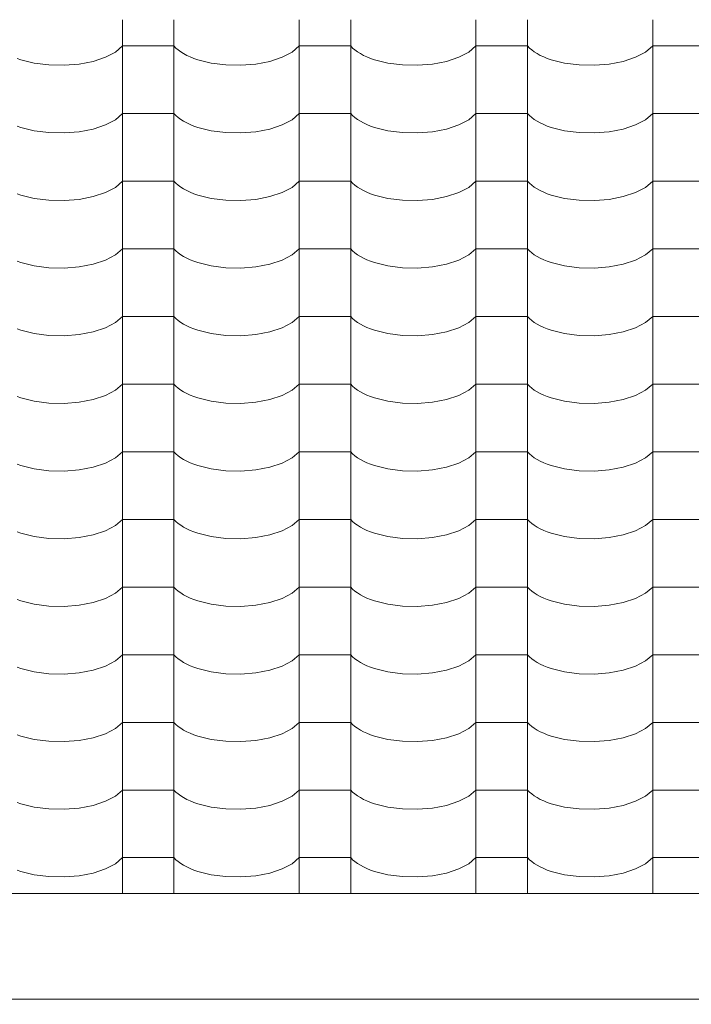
# Model space of a CAD drawing. Header units: millimetres. Extents: x -36478 to 31050, y -14815 to 11827.
# Tile 158 of 256: x -16828 to -16201, y 6985 to 7904. Entities that reach past the tile are written whole.
import ezdxf

# ---------------------------------------------------------------- set-up
doc = ezdxf.new("R2010")
doc.units = ezdxf.units.MM
doc.header["$MEASUREMENT"] = 0
doc.linetypes.add('Wipeout_Contour', pattern=[1000, 0, -1000])
doc.layers.add('Nové_Konstrukce - střechy a skořepiny', color=7, linetype='Continuous')
doc.layers.add('Nové_Výplně - Povrchové', color=7, linetype='Continuous')

# ---------------------------------------------------------------- blocks, each defined once
blk = doc.blocks.new('*X13')
at = {"layer": 'Nové_Výplně - Povrchové', "color": 21, "linetype": 'Continuous', "lineweight": 20, "true_color": 0xffaaaa}
for p, q in [((-16731.72, 7903.99), (-16731.72, 7841.11)), ((-16683.69, 7903.99), (-16683.69, 7841.11)), ((-16566.72, 7903.99), (-16566.72, 7841.11)), ((-16518.69, 7903.99), (-16518.69, 7841.11)), ((-16401.72, 7903.99), (-16401.72, 7841.11)), ((-16353.69, 7903.99), (-16353.69, 7841.11)), ((-16236.72, 7903.99), (-16236.72, 7841.11)), ((-16747.7, 7868.9), (-16738.39, 7873.77)), ((-16738.39, 7873.77), (-16731.72, 7879.46)), ((-16707.71, 7879.46), (-16731.72, 7879.46)), ((-16683.69, 7879.46), (-16707.71, 7879.46)), ((-16683.69, 7879.46), (-16681.86, 7877.56)), ((-16681.86, 7877.56), (-16679.74, 7875.73)), ((-16679.74, 7875.73), (-16677.34, 7873.98)), ((-16677.34, 7873.98), (-16674.65, 7872.3)), ((-16582.7, 7868.9), (-16573.39, 7873.77)), ((-16573.39, 7873.77), (-16566.72, 7879.46)), ((-16542.71, 7879.46), (-16566.72, 7879.46)), ((-16518.69, 7879.46), (-16542.71, 7879.46)), ((-16518.69, 7879.46), (-16516.86, 7877.56)), ((-16516.86, 7877.56), (-16514.74, 7875.73)), ((-16514.74, 7875.73), (-16512.34, 7873.98)), ((-16512.34, 7873.98), (-16509.65, 7872.3)), ((-16417.7, 7868.9), (-16408.39, 7873.77)), ((-16408.39, 7873.77), (-16401.72, 7879.46)), ((-16377.71, 7879.46), (-16401.72, 7879.46)), ((-16353.69, 7879.46), (-16377.71, 7879.46)), ((-16353.69, 7879.46), (-16351.86, 7877.56)), ((-16351.86, 7877.56), (-16349.74, 7875.73)), ((-16349.74, 7875.73), (-16347.34, 7873.98)), ((-16347.34, 7873.98), (-16344.65, 7872.3)), ((-16252.7, 7868.9), (-16243.39, 7873.77)), ((-16243.39, 7873.77), (-16236.72, 7879.46)), ((-16212.71, 7879.46), (-16236.72, 7879.46)), ((-16188.69, 7879.46), (-16212.71, 7879.46)), ((-16830.12, 7867.88), (-16826.5, 7866.62)), ((-16826.5, 7866.62), (-16814.05, 7863.52)), ((-16814.05, 7863.52), (-16800.39, 7861.77)), ((-16772.24, 7862.58), (-16759.18, 7865.11)), ((-16759.18, 7865.11), (-16747.7, 7868.9)), ((-16674.65, 7872.3), (-16671.71, 7870.73)), ((-16671.71, 7870.73), (-16668.53, 7869.25)), ((-16668.53, 7869.25), (-16665.12, 7867.88)), ((-16665.12, 7867.88), (-16661.5, 7866.62)), ((-16661.5, 7866.62), (-16649.05, 7863.52)), ((-16649.05, 7863.52), (-16635.39, 7861.77)), ((-16607.24, 7862.58), (-16594.18, 7865.11)), ((-16594.18, 7865.11), (-16582.7, 7868.9)), ((-16509.65, 7872.3), (-16506.71, 7870.73)), ((-16506.71, 7870.73), (-16503.53, 7869.25)), ((-16503.53, 7869.25), (-16500.12, 7867.88)), ((-16500.12, 7867.88), (-16496.5, 7866.62)), ((-16496.5, 7866.62), (-16484.05, 7863.52)), ((-16484.05, 7863.52), (-16470.39, 7861.77)), ((-16442.24, 7862.58), (-16429.18, 7865.11)), ((-16429.18, 7865.11), (-16417.7, 7868.9)), ((-16344.65, 7872.3), (-16341.71, 7870.73)), ((-16341.71, 7870.73), (-16338.53, 7869.25)), ((-16338.53, 7869.25), (-16335.12, 7867.88)), ((-16335.12, 7867.88), (-16331.5, 7866.62)), ((-16331.5, 7866.62), (-16319.05, 7863.52)), ((-16319.05, 7863.52), (-16305.39, 7861.77)), ((-16277.24, 7862.58), (-16264.18, 7865.11)), ((-16264.18, 7865.11), (-16252.7, 7868.9)), ((-16800.39, 7861.77), (-16786.21, 7861.45)), ((-16786.21, 7861.45), (-16772.24, 7862.58)), ((-16635.39, 7861.77), (-16621.21, 7861.45)), ((-16621.21, 7861.45), (-16607.24, 7862.58)), ((-16470.39, 7861.77), (-16456.21, 7861.45)), ((-16456.21, 7861.45), (-16442.24, 7862.58)), ((-16305.39, 7861.77), (-16291.21, 7861.45)), ((-16291.21, 7861.45), (-16277.24, 7862.58)), ((-16731.72, 7840.88), (-16731.72, 7778)), ((-16683.69, 7840.88), (-16683.69, 7778)), ((-16566.72, 7840.88), (-16566.72, 7778)), ((-16518.69, 7840.88), (-16518.69, 7778)), ((-16401.72, 7840.88), (-16401.72, 7778)), ((-16353.69, 7840.88), (-16353.69, 7778)), ((-16236.72, 7840.88), (-16236.72, 7778)), ((-16747.7, 7805.8), (-16738.39, 7810.66)), ((-16738.39, 7810.66), (-16731.72, 7816.35)), ((-16707.71, 7816.35), (-16731.72, 7816.35)), ((-16683.69, 7816.35), (-16707.71, 7816.35)), ((-16683.69, 7816.35), (-16681.86, 7814.46)), ((-16681.86, 7814.46), (-16679.74, 7812.63)), ((-16679.74, 7812.63), (-16677.34, 7810.87)), ((-16677.34, 7810.87), (-16674.65, 7809.2)), ((-16674.65, 7809.2), (-16671.71, 7807.62)), ((-16582.7, 7805.8), (-16573.39, 7810.66)), ((-16573.39, 7810.66), (-16566.72, 7816.35)), ((-16542.71, 7816.35), (-16566.72, 7816.35)), ((-16518.69, 7816.35), (-16542.71, 7816.35)), ((-16518.69, 7816.35), (-16516.86, 7814.46)), ((-16516.86, 7814.46), (-16514.74, 7812.63)), ((-16514.74, 7812.63), (-16512.34, 7810.87)), ((-16512.34, 7810.87), (-16509.65, 7809.2)), ((-16509.65, 7809.2), (-16506.71, 7807.62)), ((-16417.7, 7805.8), (-16408.39, 7810.66)), ((-16408.39, 7810.66), (-16401.72, 7816.35)), ((-16377.71, 7816.35), (-16401.72, 7816.35)), ((-16353.69, 7816.35), (-16377.71, 7816.35)), ((-16353.69, 7816.35), (-16351.86, 7814.46)), ((-16351.86, 7814.46), (-16349.74, 7812.63)), ((-16349.74, 7812.63), (-16347.34, 7810.87)), ((-16347.34, 7810.87), (-16344.65, 7809.2)), ((-16344.65, 7809.2), (-16341.71, 7807.62)), ((-16252.7, 7805.8), (-16243.39, 7810.66)), ((-16243.39, 7810.66), (-16236.72, 7816.35)), ((-16212.71, 7816.35), (-16236.72, 7816.35)), ((-16188.69, 7816.35), (-16212.71, 7816.35)), ((-16830.12, 7804.77), (-16826.5, 7803.52)), ((-16826.5, 7803.52), (-16814.05, 7800.42)), ((-16814.05, 7800.42), (-16800.39, 7798.66)), ((-16786.21, 7798.34), (-16772.24, 7799.47)), ((-16772.24, 7799.47), (-16759.18, 7802)), ((-16759.18, 7802), (-16747.7, 7805.8)), ((-16671.71, 7807.62), (-16668.53, 7806.14)), ((-16668.53, 7806.14), (-16665.12, 7804.77)), ((-16665.12, 7804.77), (-16661.5, 7803.52)), ((-16661.5, 7803.52), (-16649.05, 7800.42)), ((-16649.05, 7800.42), (-16635.39, 7798.66)), ((-16621.21, 7798.34), (-16607.24, 7799.47)), ((-16607.24, 7799.47), (-16594.18, 7802)), ((-16594.18, 7802), (-16582.7, 7805.8)), ((-16506.71, 7807.62), (-16503.53, 7806.14)), ((-16503.53, 7806.14), (-16500.12, 7804.77)), ((-16500.12, 7804.77), (-16496.5, 7803.52)), ((-16496.5, 7803.52), (-16484.05, 7800.42)), ((-16484.05, 7800.42), (-16470.39, 7798.66)), ((-16456.21, 7798.34), (-16442.24, 7799.47)), ((-16442.24, 7799.47), (-16429.18, 7802)), ((-16429.18, 7802), (-16417.7, 7805.8)), ((-16341.71, 7807.62), (-16338.53, 7806.14)), ((-16338.53, 7806.14), (-16335.12, 7804.77)), ((-16335.12, 7804.77), (-16331.5, 7803.52)), ((-16331.5, 7803.52), (-16319.05, 7800.42)), ((-16319.05, 7800.42), (-16305.39, 7798.66)), ((-16291.21, 7798.34), (-16277.24, 7799.47)), ((-16277.24, 7799.47), (-16264.18, 7802)), ((-16264.18, 7802), (-16252.7, 7805.8)), ((-16800.39, 7798.66), (-16786.21, 7798.34)), ((-16635.39, 7798.66), (-16621.21, 7798.34)), ((-16470.39, 7798.66), (-16456.21, 7798.34)), ((-16305.39, 7798.66), (-16291.21, 7798.34)), ((-16731.72, 7777.78), (-16731.72, 7714.9)), ((-16683.69, 7777.78), (-16683.69, 7714.9)), ((-16566.72, 7777.78), (-16566.72, 7714.9)), ((-16518.69, 7777.78), (-16518.69, 7714.9)), ((-16401.72, 7777.78), (-16401.72, 7714.9)), ((-16353.69, 7777.78), (-16353.69, 7714.9)), ((-16236.72, 7777.78), (-16236.72, 7714.9)), ((-16747.7, 7742.69), (-16738.39, 7747.56)), ((-16738.39, 7747.56), (-16731.72, 7753.25)), ((-16707.71, 7753.25), (-16731.72, 7753.25)), ((-16683.69, 7753.25), (-16707.71, 7753.25)), ((-16683.69, 7753.25), (-16681.86, 7751.35)), ((-16681.86, 7751.35), (-16679.74, 7749.52)), ((-16679.74, 7749.52), (-16677.34, 7747.77)), ((-16677.34, 7747.77), (-16674.65, 7746.09)), ((-16674.65, 7746.09), (-16671.71, 7744.52)), ((-16671.71, 7744.52), (-16668.53, 7743.04)), ((-16582.7, 7742.69), (-16573.39, 7747.56)), ((-16573.39, 7747.56), (-16566.72, 7753.25)), ((-16542.71, 7753.25), (-16566.72, 7753.25)), ((-16518.69, 7753.25), (-16542.71, 7753.25)), ((-16518.69, 7753.25), (-16516.86, 7751.35)), ((-16516.86, 7751.35), (-16514.74, 7749.52)), ((-16514.74, 7749.52), (-16512.34, 7747.77)), ((-16512.34, 7747.77), (-16509.65, 7746.09)), ((-16509.65, 7746.09), (-16506.71, 7744.52)), ((-16506.71, 7744.52), (-16503.53, 7743.04)), ((-16417.7, 7742.69), (-16408.39, 7747.56)), ((-16408.39, 7747.56), (-16401.72, 7753.25)), ((-16377.71, 7753.25), (-16401.72, 7753.25)), ((-16353.69, 7753.25), (-16377.71, 7753.25)), ((-16353.69, 7753.25), (-16351.86, 7751.35)), ((-16351.86, 7751.35), (-16349.74, 7749.52)), ((-16349.74, 7749.52), (-16347.34, 7747.77)), ((-16347.34, 7747.77), (-16344.65, 7746.09)), ((-16344.65, 7746.09), (-16341.71, 7744.52)), ((-16341.71, 7744.52), (-16338.53, 7743.04)), ((-16252.7, 7742.69), (-16243.39, 7747.56)), ((-16243.39, 7747.56), (-16236.72, 7753.25)), ((-16212.71, 7753.25), (-16236.72, 7753.25)), ((-16188.69, 7753.25), (-16212.71, 7753.25)), ((-16830.12, 7741.67), (-16826.5, 7740.41)), ((-16826.5, 7740.41), (-16814.05, 7737.31)), ((-16814.05, 7737.31), (-16800.39, 7735.56)), ((-16800.39, 7735.56), (-16786.21, 7735.24)), ((-16786.21, 7735.24), (-16772.24, 7736.37)), ((-16772.24, 7736.37), (-16759.18, 7738.9)), ((-16759.18, 7738.9), (-16747.7, 7742.69)), ((-16668.53, 7743.04), (-16665.12, 7741.67)), ((-16665.12, 7741.67), (-16661.5, 7740.41)), ((-16661.5, 7740.41), (-16649.05, 7737.31)), ((-16649.05, 7737.31), (-16635.39, 7735.56)), ((-16635.39, 7735.56), (-16621.21, 7735.24)), ((-16621.21, 7735.24), (-16607.24, 7736.37)), ((-16607.24, 7736.37), (-16594.18, 7738.9)), ((-16594.18, 7738.9), (-16582.7, 7742.69)), ((-16503.53, 7743.04), (-16500.12, 7741.67)), ((-16500.12, 7741.67), (-16496.5, 7740.41)), ((-16496.5, 7740.41), (-16484.05, 7737.31)), ((-16484.05, 7737.31), (-16470.39, 7735.56)), ((-16470.39, 7735.56), (-16456.21, 7735.24)), ((-16456.21, 7735.24), (-16442.24, 7736.37)), ((-16442.24, 7736.37), (-16429.18, 7738.9)), ((-16429.18, 7738.9), (-16417.7, 7742.69)), ((-16338.53, 7743.04), (-16335.12, 7741.67)), ((-16335.12, 7741.67), (-16331.5, 7740.41)), ((-16331.5, 7740.41), (-16319.05, 7737.31)), ((-16319.05, 7737.31), (-16305.39, 7735.56)), ((-16305.39, 7735.56), (-16291.21, 7735.24)), ((-16291.21, 7735.24), (-16277.24, 7736.37)), ((-16277.24, 7736.37), (-16264.18, 7738.9)), ((-16264.18, 7738.9), (-16252.7, 7742.69)), ((-16731.72, 7714.67), (-16731.72, 7651.79)), ((-16683.69, 7714.67), (-16683.69, 7651.79)), ((-16566.72, 7714.67), (-16566.72, 7651.79)), ((-16518.69, 7714.67), (-16518.69, 7651.79)), ((-16401.72, 7714.67), (-16401.72, 7651.79)), ((-16353.69, 7714.67), (-16353.69, 7651.79)), ((-16236.72, 7714.67), (-16236.72, 7651.79)), ((-16738.39, 7684.45), (-16731.72, 7690.14)), ((-16707.71, 7690.14), (-16731.72, 7690.14)), ((-16683.69, 7690.14), (-16707.71, 7690.14)), ((-16683.69, 7690.14), (-16681.86, 7688.25)), ((-16573.39, 7684.45), (-16566.72, 7690.14)), ((-16542.71, 7690.14), (-16566.72, 7690.14)), ((-16518.69, 7690.14), (-16542.71, 7690.14)), ((-16518.69, 7690.14), (-16516.86, 7688.25)), ((-16408.39, 7684.45), (-16401.72, 7690.14)), ((-16377.71, 7690.14), (-16401.72, 7690.14)), ((-16353.69, 7690.14), (-16377.71, 7690.14)), ((-16353.69, 7690.14), (-16351.86, 7688.25)), ((-16243.39, 7684.45), (-16236.72, 7690.14)), ((-16212.71, 7690.14), (-16236.72, 7690.14)), ((-16188.69, 7690.14), (-16212.71, 7690.14)), ((-16747.7, 7679.59), (-16738.39, 7684.45)), ((-16681.86, 7688.25), (-16679.74, 7686.42)), ((-16679.74, 7686.42), (-16677.34, 7684.66)), ((-16677.34, 7684.66), (-16674.65, 7682.99)), ((-16674.65, 7682.99), (-16671.71, 7681.41)), ((-16671.71, 7681.41), (-16668.53, 7679.93)), ((-16668.53, 7679.93), (-16665.12, 7678.56)), ((-16582.7, 7679.59), (-16573.39, 7684.45)), ((-16516.86, 7688.25), (-16514.74, 7686.42)), ((-16514.74, 7686.42), (-16512.34, 7684.66)), ((-16512.34, 7684.66), (-16509.65, 7682.99)), ((-16509.65, 7682.99), (-16506.71, 7681.41)), ((-16506.71, 7681.41), (-16503.53, 7679.93)), ((-16503.53, 7679.93), (-16500.12, 7678.56)), ((-16417.7, 7679.59), (-16408.39, 7684.45)), ((-16351.86, 7688.25), (-16349.74, 7686.42)), ((-16349.74, 7686.42), (-16347.34, 7684.66)), ((-16347.34, 7684.66), (-16344.65, 7682.99)), ((-16344.65, 7682.99), (-16341.71, 7681.41)), ((-16341.71, 7681.41), (-16338.53, 7679.93)), ((-16338.53, 7679.93), (-16335.12, 7678.56)), ((-16252.7, 7679.59), (-16243.39, 7684.45)), ((-16830.12, 7678.56), (-16826.5, 7677.31)), ((-16826.5, 7677.31), (-16814.05, 7674.21)), ((-16814.05, 7674.21), (-16800.39, 7672.45)), ((-16800.39, 7672.45), (-16786.21, 7672.13)), ((-16786.21, 7672.13), (-16772.24, 7673.27)), ((-16772.24, 7673.27), (-16759.18, 7675.79)), ((-16759.18, 7675.79), (-16747.7, 7679.59)), ((-16665.12, 7678.56), (-16661.5, 7677.31)), ((-16661.5, 7677.31), (-16649.05, 7674.21)), ((-16649.05, 7674.21), (-16635.39, 7672.45)), ((-16635.39, 7672.45), (-16621.21, 7672.13)), ((-16621.21, 7672.13), (-16607.24, 7673.27)), ((-16607.24, 7673.27), (-16594.18, 7675.79)), ((-16594.18, 7675.79), (-16582.7, 7679.59)), ((-16500.12, 7678.56), (-16496.5, 7677.31)), ((-16496.5, 7677.31), (-16484.05, 7674.21)), ((-16484.05, 7674.21), (-16470.39, 7672.45)), ((-16470.39, 7672.45), (-16456.21, 7672.13)), ((-16456.21, 7672.13), (-16442.24, 7673.27)), ((-16442.24, 7673.27), (-16429.18, 7675.79)), ((-16429.18, 7675.79), (-16417.7, 7679.59)), ((-16335.12, 7678.56), (-16331.5, 7677.31)), ((-16331.5, 7677.31), (-16319.05, 7674.21)), ((-16319.05, 7674.21), (-16305.39, 7672.45)), ((-16305.39, 7672.45), (-16291.21, 7672.13)), ((-16291.21, 7672.13), (-16277.24, 7673.27)), ((-16277.24, 7673.27), (-16264.18, 7675.79)), ((-16264.18, 7675.79), (-16252.7, 7679.59)), ((-16731.72, 7651.57), (-16731.72, 7588.69)), ((-16683.69, 7651.57), (-16683.69, 7588.69)), ((-16566.72, 7651.57), (-16566.72, 7588.69)), ((-16518.69, 7651.57), (-16518.69, 7588.69)), ((-16401.72, 7651.57), (-16401.72, 7588.69)), ((-16353.69, 7651.57), (-16353.69, 7588.69)), ((-16236.72, 7651.57), (-16236.72, 7588.69)), ((-16738.39, 7621.35), (-16731.72, 7627.04)), ((-16707.71, 7627.04), (-16731.72, 7627.04)), ((-16683.69, 7627.04), (-16707.71, 7627.04)), ((-16683.69, 7627.04), (-16681.86, 7625.14)), ((-16681.86, 7625.14), (-16679.74, 7623.31)), ((-16573.39, 7621.35), (-16566.72, 7627.04)), ((-16542.71, 7627.04), (-16566.72, 7627.04)), ((-16518.69, 7627.04), (-16542.71, 7627.04)), ((-16518.69, 7627.04), (-16516.86, 7625.14)), ((-16516.86, 7625.14), (-16514.74, 7623.31)), ((-16408.39, 7621.35), (-16401.72, 7627.04)), ((-16377.71, 7627.04), (-16401.72, 7627.04)), ((-16353.69, 7627.04), (-16377.71, 7627.04)), ((-16353.69, 7627.04), (-16351.86, 7625.14)), ((-16351.86, 7625.14), (-16349.74, 7623.31)), ((-16243.39, 7621.35), (-16236.72, 7627.04)), ((-16212.71, 7627.04), (-16236.72, 7627.04)), ((-16188.69, 7627.04), (-16212.71, 7627.04)), ((-16759.18, 7612.69), (-16747.7, 7616.48)), ((-16747.7, 7616.48), (-16738.39, 7621.35)), ((-16679.74, 7623.31), (-16677.34, 7621.56)), ((-16677.34, 7621.56), (-16674.65, 7619.89)), ((-16674.65, 7619.89), (-16671.71, 7618.31)), ((-16671.71, 7618.31), (-16668.53, 7616.83)), ((-16668.53, 7616.83), (-16665.12, 7615.46)), ((-16594.18, 7612.69), (-16582.7, 7616.48)), ((-16582.7, 7616.48), (-16573.39, 7621.35)), ((-16514.74, 7623.31), (-16512.34, 7621.56)), ((-16512.34, 7621.56), (-16509.65, 7619.89)), ((-16509.65, 7619.89), (-16506.71, 7618.31)), ((-16506.71, 7618.31), (-16503.53, 7616.83)), ((-16503.53, 7616.83), (-16500.12, 7615.46)), ((-16429.18, 7612.69), (-16417.7, 7616.48)), ((-16417.7, 7616.48), (-16408.39, 7621.35)), ((-16349.74, 7623.31), (-16347.34, 7621.56)), ((-16347.34, 7621.56), (-16344.65, 7619.89)), ((-16344.65, 7619.89), (-16341.71, 7618.31)), ((-16341.71, 7618.31), (-16338.53, 7616.83)), ((-16338.53, 7616.83), (-16335.12, 7615.46)), ((-16264.18, 7612.69), (-16252.7, 7616.48)), ((-16252.7, 7616.48), (-16243.39, 7621.35)), ((-16830.12, 7615.46), (-16826.5, 7614.2)), ((-16826.5, 7614.2), (-16814.05, 7611.1)), ((-16814.05, 7611.1), (-16800.39, 7609.35)), ((-16800.39, 7609.35), (-16786.21, 7609.03)), ((-16786.21, 7609.03), (-16772.24, 7610.16)), ((-16772.24, 7610.16), (-16759.18, 7612.69)), ((-16665.12, 7615.46), (-16661.5, 7614.2)), ((-16661.5, 7614.2), (-16649.05, 7611.1)), ((-16649.05, 7611.1), (-16635.39, 7609.35)), ((-16635.39, 7609.35), (-16621.21, 7609.03)), ((-16621.21, 7609.03), (-16607.24, 7610.16)), ((-16607.24, 7610.16), (-16594.18, 7612.69)), ((-16500.12, 7615.46), (-16496.5, 7614.2)), ((-16496.5, 7614.2), (-16484.05, 7611.1)), ((-16484.05, 7611.1), (-16470.39, 7609.35)), ((-16470.39, 7609.35), (-16456.21, 7609.03)), ((-16456.21, 7609.03), (-16442.24, 7610.16)), ((-16442.24, 7610.16), (-16429.18, 7612.69)), ((-16335.12, 7615.46), (-16331.5, 7614.2)), ((-16331.5, 7614.2), (-16319.05, 7611.1)), ((-16319.05, 7611.1), (-16305.39, 7609.35)), ((-16305.39, 7609.35), (-16291.21, 7609.03)), ((-16291.21, 7609.03), (-16277.24, 7610.16)), ((-16277.24, 7610.16), (-16264.18, 7612.69)), ((-16731.72, 7588.46), (-16731.72, 7525.59)), ((-16683.69, 7588.46), (-16683.69, 7525.59)), ((-16566.72, 7588.46), (-16566.72, 7525.59)), ((-16518.69, 7588.46), (-16518.69, 7525.59)), ((-16401.72, 7588.46), (-16401.72, 7525.59)), ((-16353.69, 7588.46), (-16353.69, 7525.59)), ((-16236.72, 7588.46), (-16236.72, 7525.59)), ((-16738.39, 7558.24), (-16731.72, 7563.93)), ((-16707.71, 7563.93), (-16731.72, 7563.93)), ((-16683.69, 7563.93), (-16707.71, 7563.93)), ((-16683.69, 7563.93), (-16681.86, 7562.04)), ((-16681.86, 7562.04), (-16679.74, 7560.21)), ((-16573.39, 7558.24), (-16566.72, 7563.93)), ((-16542.71, 7563.93), (-16566.72, 7563.93)), ((-16518.69, 7563.93), (-16542.71, 7563.93)), ((-16518.69, 7563.93), (-16516.86, 7562.04)), ((-16516.86, 7562.04), (-16514.74, 7560.21)), ((-16408.39, 7558.24), (-16401.72, 7563.93)), ((-16377.71, 7563.93), (-16401.72, 7563.93)), ((-16353.69, 7563.93), (-16377.71, 7563.93)), ((-16353.69, 7563.93), (-16351.86, 7562.04)), ((-16351.86, 7562.04), (-16349.74, 7560.21)), ((-16243.39, 7558.24), (-16236.72, 7563.93)), ((-16212.71, 7563.93), (-16236.72, 7563.93)), ((-16188.69, 7563.93), (-16212.71, 7563.93)), ((-16830.12, 7552.35), (-16826.5, 7551.1)), ((-16759.18, 7549.58), (-16747.7, 7553.38)), ((-16747.7, 7553.38), (-16738.39, 7558.24)), ((-16679.74, 7560.21), (-16677.34, 7558.45)), ((-16677.34, 7558.45), (-16674.65, 7556.78)), ((-16674.65, 7556.78), (-16671.71, 7555.2)), ((-16671.71, 7555.2), (-16668.53, 7553.72)), ((-16668.53, 7553.72), (-16665.12, 7552.35)), ((-16665.12, 7552.35), (-16661.5, 7551.1)), ((-16594.18, 7549.58), (-16582.7, 7553.38)), ((-16582.7, 7553.38), (-16573.39, 7558.24)), ((-16514.74, 7560.21), (-16512.34, 7558.45)), ((-16512.34, 7558.45), (-16509.65, 7556.78)), ((-16509.65, 7556.78), (-16506.71, 7555.2)), ((-16506.71, 7555.2), (-16503.53, 7553.72)), ((-16503.53, 7553.72), (-16500.12, 7552.35)), ((-16500.12, 7552.35), (-16496.5, 7551.1)), ((-16429.18, 7549.58), (-16417.7, 7553.38)), ((-16417.7, 7553.38), (-16408.39, 7558.24)), ((-16349.74, 7560.21), (-16347.34, 7558.45)), ((-16347.34, 7558.45), (-16344.65, 7556.78)), ((-16344.65, 7556.78), (-16341.71, 7555.2)), ((-16341.71, 7555.2), (-16338.53, 7553.72)), ((-16338.53, 7553.72), (-16335.12, 7552.35)), ((-16335.12, 7552.35), (-16331.5, 7551.1)), ((-16264.18, 7549.58), (-16252.7, 7553.38)), ((-16252.7, 7553.38), (-16243.39, 7558.24)), ((-16826.5, 7551.1), (-16814.05, 7548)), ((-16814.05, 7548), (-16800.39, 7546.24)), ((-16800.39, 7546.24), (-16786.21, 7545.92)), ((-16786.21, 7545.92), (-16772.24, 7547.06)), ((-16772.24, 7547.06), (-16759.18, 7549.58)), ((-16661.5, 7551.1), (-16649.05, 7548)), ((-16649.05, 7548), (-16635.39, 7546.24)), ((-16635.39, 7546.24), (-16621.21, 7545.92)), ((-16621.21, 7545.92), (-16607.24, 7547.06)), ((-16607.24, 7547.06), (-16594.18, 7549.58)), ((-16496.5, 7551.1), (-16484.05, 7548)), ((-16484.05, 7548), (-16470.39, 7546.24)), ((-16470.39, 7546.24), (-16456.21, 7545.92)), ((-16456.21, 7545.92), (-16442.24, 7547.06)), ((-16442.24, 7547.06), (-16429.18, 7549.58)), ((-16331.5, 7551.1), (-16319.05, 7548)), ((-16319.05, 7548), (-16305.39, 7546.24)), ((-16305.39, 7546.24), (-16291.21, 7545.92)), ((-16291.21, 7545.92), (-16277.24, 7547.06)), ((-16277.24, 7547.06), (-16264.18, 7549.58)), ((-16731.72, 7525.36), (-16731.72, 7462.48)), ((-16683.69, 7525.36), (-16683.69, 7462.48)), ((-16566.72, 7525.36), (-16566.72, 7462.48)), ((-16518.69, 7525.36), (-16518.69, 7462.48)), ((-16401.72, 7525.36), (-16401.72, 7462.48)), ((-16353.69, 7525.36), (-16353.69, 7462.48)), ((-16236.72, 7525.36), (-16236.72, 7462.48)), ((-16738.39, 7495.14), (-16731.72, 7500.83)), ((-16707.71, 7500.83), (-16731.72, 7500.83)), ((-16683.69, 7500.83), (-16707.71, 7500.83)), ((-16683.69, 7500.83), (-16681.86, 7498.93)), ((-16681.86, 7498.93), (-16679.74, 7497.1)), ((-16679.74, 7497.1), (-16677.34, 7495.35)), ((-16573.39, 7495.14), (-16566.72, 7500.83)), ((-16542.71, 7500.83), (-16566.72, 7500.83)), ((-16518.69, 7500.83), (-16542.71, 7500.83)), ((-16518.69, 7500.83), (-16516.86, 7498.93)), ((-16516.86, 7498.93), (-16514.74, 7497.1)), ((-16514.74, 7497.1), (-16512.34, 7495.35)), ((-16408.39, 7495.14), (-16401.72, 7500.83)), ((-16377.71, 7500.83), (-16401.72, 7500.83)), ((-16353.69, 7500.83), (-16377.71, 7500.83)), ((-16353.69, 7500.83), (-16351.86, 7498.93)), ((-16351.86, 7498.93), (-16349.74, 7497.1)), ((-16349.74, 7497.1), (-16347.34, 7495.35)), ((-16243.39, 7495.14), (-16236.72, 7500.83)), ((-16212.71, 7500.83), (-16236.72, 7500.83)), ((-16188.69, 7500.83), (-16212.71, 7500.83)), ((-16830.12, 7489.25), (-16826.5, 7488)), ((-16826.5, 7488), (-16814.05, 7484.89)), ((-16759.18, 7486.48), (-16747.7, 7490.27)), ((-16747.7, 7490.27), (-16738.39, 7495.14)), ((-16677.34, 7495.35), (-16674.65, 7493.68)), ((-16674.65, 7493.68), (-16671.71, 7492.1)), ((-16671.71, 7492.1), (-16668.53, 7490.62)), ((-16668.53, 7490.62), (-16665.12, 7489.25)), ((-16665.12, 7489.25), (-16661.5, 7488)), ((-16661.5, 7488), (-16649.05, 7484.89)), ((-16594.18, 7486.48), (-16582.7, 7490.27)), ((-16582.7, 7490.27), (-16573.39, 7495.14)), ((-16512.34, 7495.35), (-16509.65, 7493.68)), ((-16509.65, 7493.68), (-16506.71, 7492.1)), ((-16506.71, 7492.1), (-16503.53, 7490.62)), ((-16503.53, 7490.62), (-16500.12, 7489.25)), ((-16500.12, 7489.25), (-16496.5, 7488)), ((-16496.5, 7488), (-16484.05, 7484.89)), ((-16429.18, 7486.48), (-16417.7, 7490.27)), ((-16417.7, 7490.27), (-16408.39, 7495.14)), ((-16347.34, 7495.35), (-16344.65, 7493.68)), ((-16344.65, 7493.68), (-16341.71, 7492.1)), ((-16341.71, 7492.1), (-16338.53, 7490.62)), ((-16338.53, 7490.62), (-16335.12, 7489.25)), ((-16335.12, 7489.25), (-16331.5, 7488)), ((-16331.5, 7488), (-16319.05, 7484.89)), ((-16264.18, 7486.48), (-16252.7, 7490.27)), ((-16252.7, 7490.27), (-16243.39, 7495.14)), ((-16814.05, 7484.89), (-16800.39, 7483.14)), ((-16800.39, 7483.14), (-16786.21, 7482.82)), ((-16786.21, 7482.82), (-16772.24, 7483.95)), ((-16772.24, 7483.95), (-16759.18, 7486.48)), ((-16649.05, 7484.89), (-16635.39, 7483.14)), ((-16635.39, 7483.14), (-16621.21, 7482.82)), ((-16621.21, 7482.82), (-16607.24, 7483.95)), ((-16607.24, 7483.95), (-16594.18, 7486.48)), ((-16484.05, 7484.89), (-16470.39, 7483.14)), ((-16470.39, 7483.14), (-16456.21, 7482.82)), ((-16456.21, 7482.82), (-16442.24, 7483.95)), ((-16442.24, 7483.95), (-16429.18, 7486.48)), ((-16319.05, 7484.89), (-16305.39, 7483.14)), ((-16305.39, 7483.14), (-16291.21, 7482.82)), ((-16291.21, 7482.82), (-16277.24, 7483.95)), ((-16277.24, 7483.95), (-16264.18, 7486.48)), ((-16731.72, 7462.25), (-16731.72, 7399.38)), ((-16683.69, 7462.25), (-16683.69, 7399.38)), ((-16566.72, 7462.25), (-16566.72, 7399.38)), ((-16518.69, 7462.25), (-16518.69, 7399.38)), ((-16401.72, 7462.25), (-16401.72, 7399.38)), ((-16353.69, 7462.25), (-16353.69, 7399.38)), ((-16236.72, 7462.25), (-16236.72, 7399.38)), ((-16747.7, 7427.17), (-16738.39, 7432.03)), ((-16738.39, 7432.03), (-16731.72, 7437.72)), ((-16707.71, 7437.72), (-16731.72, 7437.72)), ((-16683.69, 7437.72), (-16707.71, 7437.72)), ((-16683.69, 7437.72), (-16681.86, 7435.83)), ((-16681.86, 7435.83), (-16679.74, 7434)), ((-16679.74, 7434), (-16677.34, 7432.24)), ((-16677.34, 7432.24), (-16674.65, 7430.57)), ((-16582.7, 7427.17), (-16573.39, 7432.03)), ((-16573.39, 7432.03), (-16566.72, 7437.72)), ((-16542.71, 7437.72), (-16566.72, 7437.72)), ((-16518.69, 7437.72), (-16542.71, 7437.72)), ((-16518.69, 7437.72), (-16516.86, 7435.83)), ((-16516.86, 7435.83), (-16514.74, 7434)), ((-16514.74, 7434), (-16512.34, 7432.24)), ((-16512.34, 7432.24), (-16509.65, 7430.57)), ((-16417.7, 7427.17), (-16408.39, 7432.03)), ((-16408.39, 7432.03), (-16401.72, 7437.72)), ((-16377.71, 7437.72), (-16401.72, 7437.72)), ((-16353.69, 7437.72), (-16377.71, 7437.72)), ((-16353.69, 7437.72), (-16351.86, 7435.83)), ((-16351.86, 7435.83), (-16349.74, 7434)), ((-16349.74, 7434), (-16347.34, 7432.24)), ((-16347.34, 7432.24), (-16344.65, 7430.57)), ((-16252.7, 7427.17), (-16243.39, 7432.03)), ((-16243.39, 7432.03), (-16236.72, 7437.72)), ((-16212.71, 7437.72), (-16236.72, 7437.72)), ((-16188.69, 7437.72), (-16212.71, 7437.72)), ((-16830.12, 7426.14), (-16826.5, 7424.89)), ((-16826.5, 7424.89), (-16814.05, 7421.79)), ((-16772.24, 7420.85), (-16759.18, 7423.37)), ((-16759.18, 7423.37), (-16747.7, 7427.17)), ((-16674.65, 7430.57), (-16671.71, 7428.99)), ((-16671.71, 7428.99), (-16668.53, 7427.51)), ((-16668.53, 7427.51), (-16665.12, 7426.14)), ((-16665.12, 7426.14), (-16661.5, 7424.89)), ((-16661.5, 7424.89), (-16649.05, 7421.79)), ((-16607.24, 7420.85), (-16594.18, 7423.37)), ((-16594.18, 7423.37), (-16582.7, 7427.17)), ((-16509.65, 7430.57), (-16506.71, 7428.99)), ((-16506.71, 7428.99), (-16503.53, 7427.51)), ((-16503.53, 7427.51), (-16500.12, 7426.14)), ((-16500.12, 7426.14), (-16496.5, 7424.89)), ((-16496.5, 7424.89), (-16484.05, 7421.79)), ((-16442.24, 7420.85), (-16429.18, 7423.37)), ((-16429.18, 7423.37), (-16417.7, 7427.17)), ((-16344.65, 7430.57), (-16341.71, 7428.99)), ((-16341.71, 7428.99), (-16338.53, 7427.51)), ((-16338.53, 7427.51), (-16335.12, 7426.14)), ((-16335.12, 7426.14), (-16331.5, 7424.89)), ((-16331.5, 7424.89), (-16319.05, 7421.79)), ((-16277.24, 7420.85), (-16264.18, 7423.37)), ((-16264.18, 7423.37), (-16252.7, 7427.17)), ((-16814.05, 7421.79), (-16800.39, 7420.03)), ((-16800.39, 7420.03), (-16786.21, 7419.71)), ((-16786.21, 7419.71), (-16772.24, 7420.85)), ((-16649.05, 7421.79), (-16635.39, 7420.03)), ((-16635.39, 7420.03), (-16621.21, 7419.71)), ((-16621.21, 7419.71), (-16607.24, 7420.85)), ((-16484.05, 7421.79), (-16470.39, 7420.03)), ((-16470.39, 7420.03), (-16456.21, 7419.71)), ((-16456.21, 7419.71), (-16442.24, 7420.85)), ((-16319.05, 7421.79), (-16305.39, 7420.03)), ((-16305.39, 7420.03), (-16291.21, 7419.71)), ((-16291.21, 7419.71), (-16277.24, 7420.85)), ((-16731.72, 7399.15), (-16731.72, 7336.27)), ((-16683.69, 7399.15), (-16683.69, 7336.27)), ((-16566.72, 7399.15), (-16566.72, 7336.27)), ((-16518.69, 7399.15), (-16518.69, 7336.27)), ((-16401.72, 7399.15), (-16401.72, 7336.27)), ((-16353.69, 7399.15), (-16353.69, 7336.27)), ((-16236.72, 7399.15), (-16236.72, 7336.27)), ((-16747.7, 7364.06), (-16738.39, 7368.93)), ((-16738.39, 7368.93), (-16731.72, 7374.62)), ((-16707.71, 7374.62), (-16731.72, 7374.62)), ((-16683.69, 7374.62), (-16707.71, 7374.62)), ((-16683.69, 7374.62), (-16681.86, 7372.72)), ((-16681.86, 7372.72), (-16679.74, 7370.89)), ((-16679.74, 7370.89), (-16677.34, 7369.14)), ((-16677.34, 7369.14), (-16674.65, 7367.47)), ((-16674.65, 7367.47), (-16671.71, 7365.89)), ((-16582.7, 7364.06), (-16573.39, 7368.93)), ((-16573.39, 7368.93), (-16566.72, 7374.62)), ((-16542.71, 7374.62), (-16566.72, 7374.62)), ((-16518.69, 7374.62), (-16542.71, 7374.62)), ((-16518.69, 7374.62), (-16516.86, 7372.72)), ((-16516.86, 7372.72), (-16514.74, 7370.89)), ((-16514.74, 7370.89), (-16512.34, 7369.14)), ((-16512.34, 7369.14), (-16509.65, 7367.47)), ((-16509.65, 7367.47), (-16506.71, 7365.89)), ((-16417.7, 7364.06), (-16408.39, 7368.93)), ((-16408.39, 7368.93), (-16401.72, 7374.62)), ((-16377.71, 7374.62), (-16401.72, 7374.62)), ((-16353.69, 7374.62), (-16377.71, 7374.62)), ((-16353.69, 7374.62), (-16351.86, 7372.72)), ((-16351.86, 7372.72), (-16349.74, 7370.89)), ((-16349.74, 7370.89), (-16347.34, 7369.14)), ((-16347.34, 7369.14), (-16344.65, 7367.47)), ((-16344.65, 7367.47), (-16341.71, 7365.89)), ((-16252.7, 7364.06), (-16243.39, 7368.93)), ((-16243.39, 7368.93), (-16236.72, 7374.62)), ((-16212.71, 7374.62), (-16236.72, 7374.62)), ((-16188.69, 7374.62), (-16212.71, 7374.62)), ((-16830.12, 7363.04), (-16826.5, 7361.79)), ((-16826.5, 7361.79), (-16814.05, 7358.68)), ((-16814.05, 7358.68), (-16800.39, 7356.93)), ((-16772.24, 7357.74), (-16759.18, 7360.27)), ((-16759.18, 7360.27), (-16747.7, 7364.06)), ((-16671.71, 7365.89), (-16668.53, 7364.41)), ((-16668.53, 7364.41), (-16665.12, 7363.04)), ((-16665.12, 7363.04), (-16661.5, 7361.79)), ((-16661.5, 7361.79), (-16649.05, 7358.68)), ((-16649.05, 7358.68), (-16635.39, 7356.93)), ((-16607.24, 7357.74), (-16594.18, 7360.27)), ((-16594.18, 7360.27), (-16582.7, 7364.06)), ((-16506.71, 7365.89), (-16503.53, 7364.41)), ((-16503.53, 7364.41), (-16500.12, 7363.04)), ((-16500.12, 7363.04), (-16496.5, 7361.79)), ((-16496.5, 7361.79), (-16484.05, 7358.68)), ((-16484.05, 7358.68), (-16470.39, 7356.93)), ((-16442.24, 7357.74), (-16429.18, 7360.27)), ((-16429.18, 7360.27), (-16417.7, 7364.06)), ((-16341.71, 7365.89), (-16338.53, 7364.41)), ((-16338.53, 7364.41), (-16335.12, 7363.04)), ((-16335.12, 7363.04), (-16331.5, 7361.79)), ((-16331.5, 7361.79), (-16319.05, 7358.68)), ((-16319.05, 7358.68), (-16305.39, 7356.93)), ((-16277.24, 7357.74), (-16264.18, 7360.27)), ((-16264.18, 7360.27), (-16252.7, 7364.06)), ((-16800.39, 7356.93), (-16786.21, 7356.61)), ((-16786.21, 7356.61), (-16772.24, 7357.74)), ((-16635.39, 7356.93), (-16621.21, 7356.61)), ((-16621.21, 7356.61), (-16607.24, 7357.74)), ((-16470.39, 7356.93), (-16456.21, 7356.61)), ((-16456.21, 7356.61), (-16442.24, 7357.74)), ((-16305.39, 7356.93), (-16291.21, 7356.61)), ((-16291.21, 7356.61), (-16277.24, 7357.74)), ((-16731.72, 7336.04), (-16731.72, 7273.17)), ((-16683.69, 7336.04), (-16683.69, 7273.17)), ((-16566.72, 7336.04), (-16566.72, 7273.17)), ((-16518.69, 7336.04), (-16518.69, 7273.17)), ((-16401.72, 7336.04), (-16401.72, 7273.17)), ((-16353.69, 7336.04), (-16353.69, 7273.17)), ((-16236.72, 7336.04), (-16236.72, 7273.17)), ((-16747.7, 7300.96), (-16738.39, 7305.82)), ((-16738.39, 7305.82), (-16731.72, 7311.51)), ((-16707.71, 7311.51), (-16731.72, 7311.51)), ((-16683.69, 7311.51), (-16707.71, 7311.51)), ((-16683.69, 7311.51), (-16681.86, 7309.62)), ((-16681.86, 7309.62), (-16679.74, 7307.79)), ((-16679.74, 7307.79), (-16677.34, 7306.03)), ((-16677.34, 7306.03), (-16674.65, 7304.36)), ((-16674.65, 7304.36), (-16671.71, 7302.78)), ((-16582.7, 7300.96), (-16573.39, 7305.82)), ((-16573.39, 7305.82), (-16566.72, 7311.51)), ((-16542.71, 7311.51), (-16566.72, 7311.51)), ((-16518.69, 7311.51), (-16542.71, 7311.51)), ((-16518.69, 7311.51), (-16516.86, 7309.62)), ((-16516.86, 7309.62), (-16514.74, 7307.79)), ((-16514.74, 7307.79), (-16512.34, 7306.03)), ((-16512.34, 7306.03), (-16509.65, 7304.36)), ((-16509.65, 7304.36), (-16506.71, 7302.78)), ((-16417.7, 7300.96), (-16408.39, 7305.82)), ((-16408.39, 7305.82), (-16401.72, 7311.51)), ((-16377.71, 7311.51), (-16401.72, 7311.51)), ((-16353.69, 7311.51), (-16377.71, 7311.51)), ((-16353.69, 7311.51), (-16351.86, 7309.62)), ((-16351.86, 7309.62), (-16349.74, 7307.79)), ((-16349.74, 7307.79), (-16347.34, 7306.03)), ((-16347.34, 7306.03), (-16344.65, 7304.36)), ((-16344.65, 7304.36), (-16341.71, 7302.78)), ((-16252.7, 7300.96), (-16243.39, 7305.82)), ((-16243.39, 7305.82), (-16236.72, 7311.51)), ((-16212.71, 7311.51), (-16236.72, 7311.51)), ((-16188.69, 7311.51), (-16212.71, 7311.51)), ((-16830.12, 7299.94), (-16826.5, 7298.68)), ((-16826.5, 7298.68), (-16814.05, 7295.58)), ((-16814.05, 7295.58), (-16800.39, 7293.82)), ((-16786.21, 7293.5), (-16772.24, 7294.64)), ((-16772.24, 7294.64), (-16759.18, 7297.16)), ((-16759.18, 7297.16), (-16747.7, 7300.96)), ((-16671.71, 7302.78), (-16668.53, 7301.3)), ((-16668.53, 7301.3), (-16665.12, 7299.94)), ((-16665.12, 7299.94), (-16661.5, 7298.68)), ((-16661.5, 7298.68), (-16649.05, 7295.58)), ((-16649.05, 7295.58), (-16635.39, 7293.82)), ((-16621.21, 7293.5), (-16607.24, 7294.64)), ((-16607.24, 7294.64), (-16594.18, 7297.16)), ((-16594.18, 7297.16), (-16582.7, 7300.96)), ((-16506.71, 7302.78), (-16503.53, 7301.3)), ((-16503.53, 7301.3), (-16500.12, 7299.94)), ((-16500.12, 7299.94), (-16496.5, 7298.68)), ((-16496.5, 7298.68), (-16484.05, 7295.58)), ((-16484.05, 7295.58), (-16470.39, 7293.82)), ((-16456.21, 7293.5), (-16442.24, 7294.64)), ((-16442.24, 7294.64), (-16429.18, 7297.16)), ((-16429.18, 7297.16), (-16417.7, 7300.96)), ((-16341.71, 7302.78), (-16338.53, 7301.3)), ((-16338.53, 7301.3), (-16335.12, 7299.94)), ((-16335.12, 7299.94), (-16331.5, 7298.68)), ((-16331.5, 7298.68), (-16319.05, 7295.58)), ((-16319.05, 7295.58), (-16305.39, 7293.82)), ((-16291.21, 7293.5), (-16277.24, 7294.64)), ((-16277.24, 7294.64), (-16264.18, 7297.16)), ((-16264.18, 7297.16), (-16252.7, 7300.96)), ((-16800.39, 7293.82), (-16786.21, 7293.5)), ((-16635.39, 7293.82), (-16621.21, 7293.5)), ((-16470.39, 7293.82), (-16456.21, 7293.5)), ((-16305.39, 7293.82), (-16291.21, 7293.5)), ((-16731.72, 7272.94), (-16731.72, 7210.06)), ((-16683.69, 7272.94), (-16683.69, 7210.06)), ((-16566.72, 7272.94), (-16566.72, 7210.06)), ((-16518.69, 7272.94), (-16518.69, 7210.06)), ((-16401.72, 7272.94), (-16401.72, 7210.06)), ((-16353.69, 7272.94), (-16353.69, 7210.06)), ((-16236.72, 7272.94), (-16236.72, 7210.06)), ((-16738.39, 7242.72), (-16731.72, 7248.41)), ((-16707.71, 7248.41), (-16731.72, 7248.41)), ((-16683.69, 7248.41), (-16707.71, 7248.41)), ((-16683.69, 7248.41), (-16681.86, 7246.51)), ((-16573.39, 7242.72), (-16566.72, 7248.41)), ((-16542.71, 7248.41), (-16566.72, 7248.41)), ((-16518.69, 7248.41), (-16542.71, 7248.41)), ((-16518.69, 7248.41), (-16516.86, 7246.51)), ((-16408.39, 7242.72), (-16401.72, 7248.41)), ((-16377.71, 7248.41), (-16401.72, 7248.41)), ((-16353.69, 7248.41), (-16377.71, 7248.41)), ((-16353.69, 7248.41), (-16351.86, 7246.51)), ((-16243.39, 7242.72), (-16236.72, 7248.41)), ((-16212.71, 7248.41), (-16236.72, 7248.41)), ((-16188.69, 7248.41), (-16212.71, 7248.41)), ((-16747.7, 7237.85), (-16738.39, 7242.72)), ((-16681.86, 7246.51), (-16679.74, 7244.68)), ((-16679.74, 7244.68), (-16677.34, 7242.93)), ((-16677.34, 7242.93), (-16674.65, 7241.26)), ((-16674.65, 7241.26), (-16671.71, 7239.68)), ((-16671.71, 7239.68), (-16668.53, 7238.2)), ((-16582.7, 7237.85), (-16573.39, 7242.72)), ((-16516.86, 7246.51), (-16514.74, 7244.68)), ((-16514.74, 7244.68), (-16512.34, 7242.93)), ((-16512.34, 7242.93), (-16509.65, 7241.26)), ((-16509.65, 7241.26), (-16506.71, 7239.68)), ((-16506.71, 7239.68), (-16503.53, 7238.2)), ((-16417.7, 7237.85), (-16408.39, 7242.72)), ((-16351.86, 7246.51), (-16349.74, 7244.68)), ((-16349.74, 7244.68), (-16347.34, 7242.93)), ((-16347.34, 7242.93), (-16344.65, 7241.26)), ((-16344.65, 7241.26), (-16341.71, 7239.68)), ((-16341.71, 7239.68), (-16338.53, 7238.2)), ((-16252.7, 7237.85), (-16243.39, 7242.72)), ((-16830.12, 7236.83), (-16826.5, 7235.58)), ((-16826.5, 7235.58), (-16814.05, 7232.47)), ((-16814.05, 7232.47), (-16800.39, 7230.72)), ((-16800.39, 7230.72), (-16786.21, 7230.4)), ((-16786.21, 7230.4), (-16772.24, 7231.53)), ((-16772.24, 7231.53), (-16759.18, 7234.06)), ((-16759.18, 7234.06), (-16747.7, 7237.85)), ((-16668.53, 7238.2), (-16665.12, 7236.83)), ((-16665.12, 7236.83), (-16661.5, 7235.58)), ((-16661.5, 7235.58), (-16649.05, 7232.47)), ((-16649.05, 7232.47), (-16635.39, 7230.72)), ((-16635.39, 7230.72), (-16621.21, 7230.4)), ((-16621.21, 7230.4), (-16607.24, 7231.53)), ((-16607.24, 7231.53), (-16594.18, 7234.06)), ((-16594.18, 7234.06), (-16582.7, 7237.85)), ((-16503.53, 7238.2), (-16500.12, 7236.83)), ((-16500.12, 7236.83), (-16496.5, 7235.58)), ((-16496.5, 7235.58), (-16484.05, 7232.47)), ((-16484.05, 7232.47), (-16470.39, 7230.72)), ((-16470.39, 7230.72), (-16456.21, 7230.4)), ((-16456.21, 7230.4), (-16442.24, 7231.53)), ((-16442.24, 7231.53), (-16429.18, 7234.06)), ((-16429.18, 7234.06), (-16417.7, 7237.85)), ((-16338.53, 7238.2), (-16335.12, 7236.83)), ((-16335.12, 7236.83), (-16331.5, 7235.58)), ((-16331.5, 7235.58), (-16319.05, 7232.47)), ((-16319.05, 7232.47), (-16305.39, 7230.72)), ((-16305.39, 7230.72), (-16291.21, 7230.4)), ((-16291.21, 7230.4), (-16277.24, 7231.53)), ((-16277.24, 7231.53), (-16264.18, 7234.06)), ((-16264.18, 7234.06), (-16252.7, 7237.85)), ((-16731.72, 7209.84), (-16731.72, 7146.96)), ((-16683.69, 7209.84), (-16683.69, 7146.96)), ((-16566.72, 7209.84), (-16566.72, 7146.96)), ((-16518.69, 7209.84), (-16518.69, 7146.96)), ((-16401.72, 7209.84), (-16401.72, 7146.96)), ((-16353.69, 7209.84), (-16353.69, 7146.96)), ((-16236.72, 7209.84), (-16236.72, 7146.96)), ((-16738.39, 7179.61), (-16731.72, 7185.3)), ((-16707.71, 7185.3), (-16731.72, 7185.3)), ((-16683.69, 7185.3), (-16707.71, 7185.3)), ((-16683.69, 7185.3), (-16681.86, 7183.41)), ((-16573.39, 7179.61), (-16566.72, 7185.3)), ((-16542.71, 7185.3), (-16566.72, 7185.3)), ((-16518.69, 7185.3), (-16542.71, 7185.3)), ((-16518.69, 7185.3), (-16516.86, 7183.41)), ((-16408.39, 7179.61), (-16401.72, 7185.3)), ((-16377.71, 7185.3), (-16401.72, 7185.3)), ((-16353.69, 7185.3), (-16377.71, 7185.3)), ((-16353.69, 7185.3), (-16351.86, 7183.41)), ((-16243.39, 7179.61), (-16236.72, 7185.3)), ((-16212.71, 7185.3), (-16236.72, 7185.3)), ((-16188.69, 7185.3), (-16212.71, 7185.3)), ((-16759.18, 7170.96), (-16747.7, 7174.75)), ((-16747.7, 7174.75), (-16738.39, 7179.61)), ((-16681.86, 7183.41), (-16679.74, 7181.58)), ((-16679.74, 7181.58), (-16677.34, 7179.82)), ((-16677.34, 7179.82), (-16674.65, 7178.15)), ((-16674.65, 7178.15), (-16671.71, 7176.57)), ((-16671.71, 7176.57), (-16668.53, 7175.1)), ((-16668.53, 7175.1), (-16665.12, 7173.73)), ((-16594.18, 7170.96), (-16582.7, 7174.75)), ((-16582.7, 7174.75), (-16573.39, 7179.61)), ((-16516.86, 7183.41), (-16514.74, 7181.58)), ((-16514.74, 7181.58), (-16512.34, 7179.82)), ((-16512.34, 7179.82), (-16509.65, 7178.15)), ((-16509.65, 7178.15), (-16506.71, 7176.57)), ((-16506.71, 7176.57), (-16503.53, 7175.1)), ((-16503.53, 7175.1), (-16500.12, 7173.73)), ((-16429.18, 7170.96), (-16417.7, 7174.75)), ((-16417.7, 7174.75), (-16408.39, 7179.61)), ((-16351.86, 7183.41), (-16349.74, 7181.58)), ((-16349.74, 7181.58), (-16347.34, 7179.82)), ((-16347.34, 7179.82), (-16344.65, 7178.15)), ((-16344.65, 7178.15), (-16341.71, 7176.57)), ((-16341.71, 7176.57), (-16338.53, 7175.1)), ((-16338.53, 7175.1), (-16335.12, 7173.73)), ((-16264.18, 7170.96), (-16252.7, 7174.75)), ((-16252.7, 7174.75), (-16243.39, 7179.61)), ((-16830.12, 7173.73), (-16826.5, 7172.47)), ((-16826.5, 7172.47), (-16814.05, 7169.37)), ((-16814.05, 7169.37), (-16800.39, 7167.61)), ((-16800.39, 7167.61), (-16786.21, 7167.29)), ((-16786.21, 7167.29), (-16772.24, 7168.43)), ((-16772.24, 7168.43), (-16759.18, 7170.96)), ((-16665.12, 7173.73), (-16661.5, 7172.47)), ((-16661.5, 7172.47), (-16649.05, 7169.37)), ((-16649.05, 7169.37), (-16635.39, 7167.61)), ((-16635.39, 7167.61), (-16621.21, 7167.29)), ((-16621.21, 7167.29), (-16607.24, 7168.43)), ((-16607.24, 7168.43), (-16594.18, 7170.96)), ((-16500.12, 7173.73), (-16496.5, 7172.47)), ((-16496.5, 7172.47), (-16484.05, 7169.37)), ((-16484.05, 7169.37), (-16470.39, 7167.61)), ((-16470.39, 7167.61), (-16456.21, 7167.29)), ((-16456.21, 7167.29), (-16442.24, 7168.43)), ((-16442.24, 7168.43), (-16429.18, 7170.96)), ((-16335.12, 7173.73), (-16331.5, 7172.47)), ((-16331.5, 7172.47), (-16319.05, 7169.37)), ((-16319.05, 7169.37), (-16305.39, 7167.61)), ((-16305.39, 7167.61), (-16291.21, 7167.29)), ((-16291.21, 7167.29), (-16277.24, 7168.43)), ((-16277.24, 7168.43), (-16264.18, 7170.96)), ((-16731.72, 7146.73), (-16731.72, 7089.09)), ((-16683.69, 7146.73), (-16683.69, 7089.05)), ((-16566.72, 7146.73), (-16566.72, 7088.97)), ((-16518.69, 7146.73), (-16518.69, 7088.94)), ((-16401.72, 7146.73), (-16401.72, 7088.85)), ((-16353.69, 7146.73), (-16353.69, 7088.82)), ((-16236.72, 7146.73), (-16236.72, 7088.74)), ((-16738.39, 7116.51), (-16731.72, 7122.2)), ((-16707.71, 7122.2), (-16731.72, 7122.2)), ((-16683.69, 7122.2), (-16707.71, 7122.2)), ((-16683.69, 7122.2), (-16681.86, 7120.3)), ((-16681.86, 7120.3), (-16679.74, 7118.47)), ((-16573.39, 7116.51), (-16566.72, 7122.2)), ((-16542.71, 7122.2), (-16566.72, 7122.2)), ((-16518.69, 7122.2), (-16542.71, 7122.2)), ((-16518.69, 7122.2), (-16516.86, 7120.3)), ((-16516.86, 7120.3), (-16514.74, 7118.47)), ((-16408.39, 7116.51), (-16401.72, 7122.2)), ((-16377.71, 7122.2), (-16401.72, 7122.2)), ((-16353.69, 7122.2), (-16377.71, 7122.2)), ((-16353.69, 7122.2), (-16351.86, 7120.3)), ((-16351.86, 7120.3), (-16349.74, 7118.47)), ((-16243.39, 7116.51), (-16236.72, 7122.2)), ((-16212.71, 7122.2), (-16236.72, 7122.2)), ((-16188.69, 7122.2), (-16212.71, 7122.2)), ((-16830.12, 7110.62), (-16826.5, 7109.37)), ((-16759.18, 7107.85), (-16747.7, 7111.64)), ((-16747.7, 7111.64), (-16738.39, 7116.51)), ((-16679.74, 7118.47), (-16677.34, 7116.72)), ((-16677.34, 7116.72), (-16674.65, 7115.05)), ((-16674.65, 7115.05), (-16671.71, 7113.47)), ((-16671.71, 7113.47), (-16668.53, 7111.99)), ((-16668.53, 7111.99), (-16665.12, 7110.62)), ((-16665.12, 7110.62), (-16661.5, 7109.37)), ((-16594.18, 7107.85), (-16582.7, 7111.64)), ((-16582.7, 7111.64), (-16573.39, 7116.51)), ((-16514.74, 7118.47), (-16512.34, 7116.72)), ((-16512.34, 7116.72), (-16509.65, 7115.05)), ((-16509.65, 7115.05), (-16506.71, 7113.47)), ((-16506.71, 7113.47), (-16503.53, 7111.99)), ((-16503.53, 7111.99), (-16500.12, 7110.62)), ((-16500.12, 7110.62), (-16496.5, 7109.37)), ((-16429.18, 7107.85), (-16417.7, 7111.64)), ((-16417.7, 7111.64), (-16408.39, 7116.51)), ((-16349.74, 7118.47), (-16347.34, 7116.72)), ((-16347.34, 7116.72), (-16344.65, 7115.05)), ((-16344.65, 7115.05), (-16341.71, 7113.47)), ((-16341.71, 7113.47), (-16338.53, 7111.99)), ((-16338.53, 7111.99), (-16335.12, 7110.62)), ((-16335.12, 7110.62), (-16331.5, 7109.37)), ((-16264.18, 7107.85), (-16252.7, 7111.64)), ((-16252.7, 7111.64), (-16243.39, 7116.51)), ((-16826.5, 7109.37), (-16814.05, 7106.27)), ((-16814.05, 7106.27), (-16800.39, 7104.51)), ((-16800.39, 7104.51), (-16786.21, 7104.19)), ((-16786.21, 7104.19), (-16772.24, 7105.32)), ((-16772.24, 7105.32), (-16759.18, 7107.85)), ((-16661.5, 7109.37), (-16649.05, 7106.27)), ((-16649.05, 7106.27), (-16635.39, 7104.51)), ((-16635.39, 7104.51), (-16621.21, 7104.19)), ((-16621.21, 7104.19), (-16607.24, 7105.32)), ((-16607.24, 7105.32), (-16594.18, 7107.85)), ((-16496.5, 7109.37), (-16484.05, 7106.27)), ((-16484.05, 7106.27), (-16470.39, 7104.51)), ((-16470.39, 7104.51), (-16456.21, 7104.19)), ((-16456.21, 7104.19), (-16442.24, 7105.32)), ((-16442.24, 7105.32), (-16429.18, 7107.85)), ((-16331.5, 7109.37), (-16319.05, 7106.27)), ((-16319.05, 7106.27), (-16305.39, 7104.51)), ((-16305.39, 7104.51), (-16291.21, 7104.19)), ((-16291.21, 7104.19), (-16277.24, 7105.32)), ((-16277.24, 7105.32), (-16264.18, 7107.85))]:
    blk.add_line(p, q, dxfattribs=at)
blk = doc.blocks.new('výplň_6_1', base_point=(0, 0))
at = {"layer": 'Nové_Výplně - Povrchové', "color": 21, "linetype": 'Continuous', "lineweight": 20, "true_color": 0xffaaaa}
blk.add_blockref('*X13', (0, 0), dxfattribs=at)

msp = doc.modelspace()

# ---------------------------------------------------------------- block references
at = {"layer": 'Nové_Výplně - Povrchové', "color": 21, "linetype": 'Continuous', "lineweight": 20, "true_color": 0xffaaaa}
msp.add_blockref('výplň_6_1', (0, 0), dxfattribs=at)

# ---------------------------------------------------------------- next in the draw order: wipeouts: each hides what was drawn before it
at = {"color": 254, "linetype": 'Wipeout_Contour', "lineweight": 0, "ltscale": 136803.920709}
msp.add_wipeout([(-9642.41, 7084.05), (-19182.71, 7090.83), (-19149.9, 6991.9), (-9928.07, 6985.35), (-9930.83, 6995.61), (-9618.44, 6995.61), (-9618.44, 7042.98), (-9666.99, 7042.51), (-9663.93, 7049.22), (-9668.84, 7065.78)], dxfattribs=at).dxf.layer = 'Nové_Výplně - Povrchové'

# ---------------------------------------------------------------- next in the draw order: linework, layer by layer
at = {"layer": 'Nové_Konstrukce - střechy a skořepiny', "color": 1, "linetype": 'Continuous', "lineweight": 25}
for p, q in [((-19182.71, 7090.83), (-9642.41, 7084.05)), ((-9928.07, 6985.35), (-19149.9, 6991.9))]:
    msp.add_line(p, q, dxfattribs=at)

doc.saveas('drawing.dxf')
